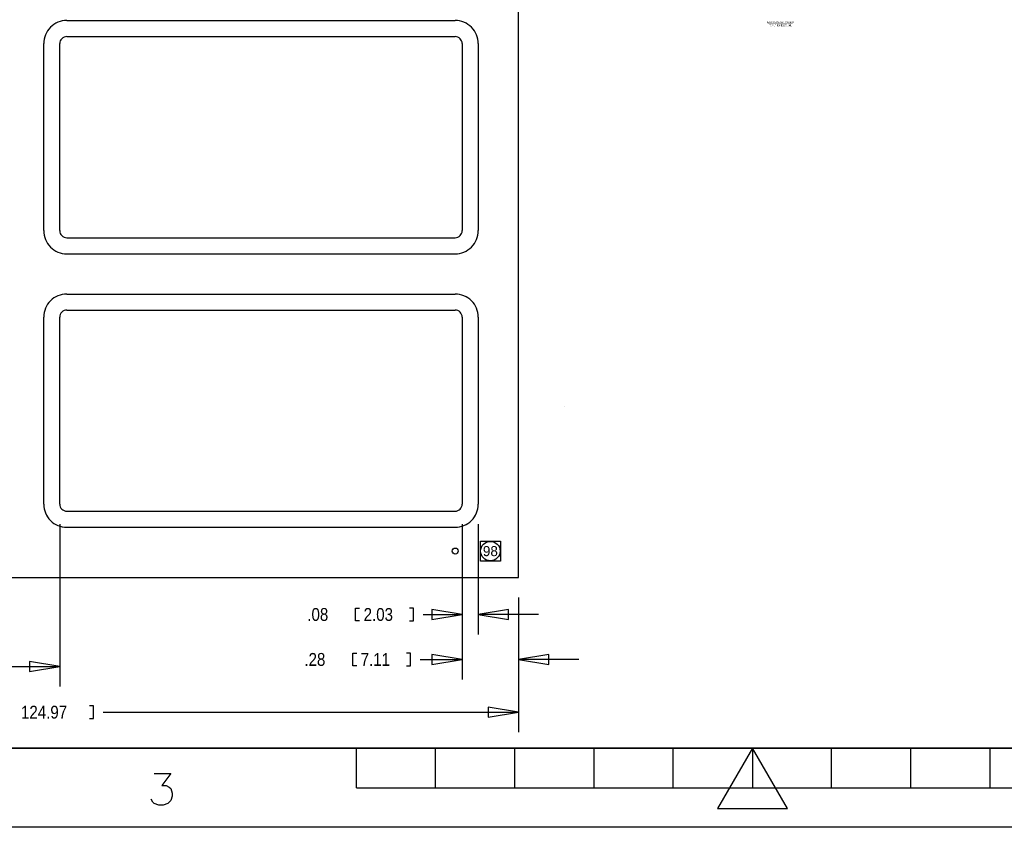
# Model space of a CAD drawing. Extents: x -64 to 356, y -42 to 255.
# Tile 26 of 31: x 53 to 178, y -42 to 60. Entities that reach past the tile are written whole.
import ezdxf
from ezdxf.enums import TextEntityAlignment as Align

# ---------------------------------------------------------------- set-up
doc = ezdxf.new("R2010")
doc.units = 0
for name, color, linetype in [('BG_DIMENSION', 7, 'CONTINUOUS'), ('BG_PANEL', 7, 'CONTINUOUS'), ('BG_TITLE_A3', 7, 'CONTINUOUS'), ('MA_NCLEGEND-1-16', 7, 'CONTINUOUS'), ('MA_XSECTION_CHART', 7, 'CONTINUOUS'), ('PIN_BOTTOM', 7, 'CONTINUOUS'), ('PIN_TOP', 7, 'CONTINUOUS')]:
    doc.layers.add(name, color=color, linetype=linetype)

# ---------------------------------------------------------------- blocks, each defined once
blk = doc.blocks.new('FIGURE_SQUARE')
blk.add_lwpolyline([(-0.5, -0.5), (-0.5, 0.5), (0.5, 0.5), (0.5, -0.5)], close=True)

msp = doc.modelspace()

# ---------------------------------------------------------------- linework, layer by layer
at = {"layer": 'BG_DIMENSION'}
for points in [[(58.360818, -3.2385), (58.360818, -23.749)], [(109.160818, -3.2385), (109.160818, -22.856444)], [(109.160818, -3.2385), (109.160818, -17.17548)], [(111.192818, -3.2385), (111.192818, -17.17548)], [(116.272818, -12.510262), (116.272818, -22.856444)], [(116.272818, -12.510262), (116.272818, -29.5148)], [(96.2152, -15.44828), (95.7072, -15.44828), (95.7072, -13.82268), (96.2152, -13.82268)], [(102.5144, -15.44828), (103.0224, -15.44828), (103.0224, -13.82268), (102.5144, -13.82268)], [(104.2416, -14.63548), (109.160818, -14.63548)], [(105.350818, -15.27048), (109.160818, -14.63548), (105.350818, -14.00048), (105.350818, -15.27048)], [(115.002818, -14.00048), (111.192818, -14.63548), (115.002818, -15.27048), (115.002818, -14.00048)], [(118.812818, -14.63548), (111.192818, -14.63548)], [(95.845376, -21.129244), (95.337376, -21.129244), (95.337376, -19.503644), (95.845376, -19.503644)], [(102.144576, -21.129244), (102.652576, -21.129244), (102.652576, -19.503644), (102.144576, -19.503644)], [(105.350818, -20.951444), (109.160818, -20.316444), (105.350818, -19.681444), (105.350818, -20.951444)], [(120.082818, -19.681444), (116.272818, -20.316444), (120.082818, -20.951444), (120.082818, -19.681444)], [(54.550818, -21.844), (58.360818, -21.209), (54.550818, -20.574), (54.550818, -21.844)], [(103.871776, -20.316444), (109.160818, -20.316444)], [(123.892818, -20.316444), (116.272818, -20.316444)], [(33.782, -21.209), (58.360818, -21.209)], [(62.103, -27.7876), (62.611, -27.7876), (62.611, -26.162), (62.103, -26.162)], [(63.8302, -26.9748), (116.272818, -26.9748)], [(112.462818, -27.6098), (116.272818, -26.9748), (112.462818, -26.3398), (112.462818, -27.6098)]]:
    msp.add_lwpolyline(points, dxfattribs=at)
at = {"layer": 'BG_PANEL'}
msp.add_lwpolyline([(116.272818, -9.970262), (116.272818, 135.825738), (-8.695182, 135.825738), (-8.695182, -9.970262)], close=True, dxfattribs=at)
for points in [[(59.249818, 60.3885, 0.414214), (56.328818, 57.4675)], [(111.192818, 57.4675, 0.414214), (108.271818, 60.3885)], [(59.249818, 58.3565, 0.414214), (58.360818, 57.4675)], [(109.160818, 57.4675, 0.414214), (108.271818, 58.3565)], [(56.328818, 33.8455, 0.414214), (59.249818, 30.9245)], [(58.360818, 33.8455, 0.414214), (59.249818, 32.9565)], [(108.271818, 30.9245, 0.414214), (111.192818, 33.8455)], [(108.271818, 32.9565, 0.414214), (109.160818, 33.8455)], [(59.249818, 25.8445, 0.414214), (56.328818, 22.9235)], [(111.192818, 22.9235, 0.414214), (108.271818, 25.8445)], [(59.249818, 23.8125, 0.414214), (58.360818, 22.9235)], [(109.160818, 22.9235, 0.414214), (108.271818, 23.8125)], [(56.328818, -0.6985, 0.414214), (59.249818, -3.6195)], [(58.360818, -0.6985, 0.414214), (59.249818, -1.5875)], [(108.271818, -3.6195, 0.414214), (111.192818, -0.6985)], [(108.271818, -1.5875, 0.414214), (109.160818, -0.6985)]]:
    msp.add_lwpolyline(points, format="xyb", dxfattribs=at)
for points in [[(59.249818, 60.3885), (108.271818, 60.3885)], [(56.328818, 33.8455), (56.328818, 57.4675)], [(58.360818, 55.0545), (58.360818, 57.4675)], [(59.249818, 58.3565), (61.662818, 58.3565)], [(61.662818, 58.3565), (108.271818, 58.3565)], [(109.160818, 57.4675), (109.160818, 33.8455)], [(111.192818, 57.4675), (111.192818, 33.8455)], [(58.360818, 36.2585), (58.360818, 55.0545)], [(58.360818, 33.8455), (58.360818, 36.2585)], [(59.249818, 32.9565), (61.662818, 32.9565)], [(61.662818, 32.9565), (108.271818, 32.9565)], [(59.249818, 30.9245), (108.271818, 30.9245)], [(59.249818, 25.8445), (108.271818, 25.8445)], [(59.249818, 23.8125), (61.662818, 23.8125)], [(61.662818, 23.8125), (108.271818, 23.8125)], [(56.328818, -0.6985), (56.328818, 22.9235)], [(58.360818, 20.5105), (58.360818, 22.9235)], [(109.160818, 22.9235), (109.160818, -0.6985)], [(111.192818, 22.9235), (111.192818, -0.6985)], [(58.360818, 1.7145), (58.360818, 20.5105)], [(122.133106, 11.695684), (122.133106, 11.69543)], [(58.360818, -0.6985), (58.360818, 1.7145)], [(59.249818, -1.5875), (61.662818, -1.5875)], [(61.662818, -1.5875), (108.271818, -1.5875)], [(59.249818, -3.6195), (108.271818, -3.6195)]]:
    msp.add_lwpolyline(points, dxfattribs=at)
at = {"layer": 'BG_TITLE_A3'}
for points in [[(-54.191916, -31.5214), (-54.191916, 245.478554), (345.808046, 245.478554), (345.808046, -31.5214)], [(141.393672, -39.1414), (150.222712, -39.1414), (145.808192, -31.5214)]]:
    msp.add_lwpolyline(points, close=True, dxfattribs=at)
for points in [[(-54.191916, -31.5214), (345.808046, -31.5214)], [(95.808038, -36.52139), (95.808038, -31.5214)], [(105.808018, -36.52139), (105.808018, -31.5214)], [(115.807998, -36.52139), (115.807998, -31.5214)], [(125.808232, -36.52139), (125.808232, -31.5214)], [(135.808212, -36.52139), (135.808212, -31.5214)], [(145.808192, -31.5214), (145.808192, -36.52139)], [(155.808172, -36.52139), (155.808172, -31.5214)], [(165.808152, -36.52139), (165.808152, -31.5214)], [(175.808132, -36.52139), (175.808132, -31.5214)], [(70.277736, -34.72307), (72.372982, -34.72307), (71.229982, -36.246816), (71.801482, -36.246816), (72.182482, -36.437316), (72.372982, -36.627816), (72.563482, -37.199316), (72.563482, -37.580316), (72.372982, -38.151562), (71.991982, -38.532562), (71.420482, -38.723062), (70.848982, -38.723062), (70.277736, -38.532562), (70.087236, -38.342062), (69.896736, -37.961062)], [(95.808038, -36.52139), (195.808092, -36.52139)], [(355.808026, -41.52138), (-64.191896, -41.52138)]]:
    msp.add_lwpolyline(points, dxfattribs=at)
at = {"layer": 'PIN_BOTTOM'}
for centre, radius in [((112.7252, -6.6294), 1.2319), ((108.2802, -6.6294), 0.381)]:
    msp.add_circle(centre, radius, dxfattribs=at)
at = {"layer": 'PIN_TOP'}
msp.add_circle((112.7252, -6.6294), 1.2319, dxfattribs=at)

# ---------------------------------------------------------------- block references
at = {"layer": 'MA_NCLEGEND-1-16', "xscale": 2.54, "yscale": 2.54}
msp.add_blockref('FIGURE_SQUARE', (112.7252, -6.6294), dxfattribs=at)

# ---------------------------------------------------------------- texts
at = {"layer": 'BG_DIMENSION', "width": 0.875}
for s, p in [('.08', (89.6112, -15.44828)), ('2.03', (96.7232, -15.44828)), ('.28', (89.241376, -21.129244)), ('7.11', (96.353376, -21.129244)), ('124.97', (53.467, -27.7876))]:
    msp.add_text(s, height=1.6256, dxfattribs=at).set_placement(p)
at = {"layer": 'MA_NCLEGEND-1-16'}
msp.add_text('98', height=1.27, dxfattribs=at).set_placement((112.7252, -6.6294), align=Align.MIDDLE_CENTER)
at = {"layer": 'MA_XSECTION_CHART', "width": 0.555556}
for s, p in [('___________________________', (149.345904, 60.07481)), ('DESIGN CROSS SECTION CHART', (149.345904, 60.07481)), ('TOTAL THICKNESS 70.6 MIL', (149.345904, 59.66333))]:
    msp.add_text(s, height=0.2286, dxfattribs=at).set_placement(p, align=Align.CENTER)

doc.saveas('drawing.dxf')
